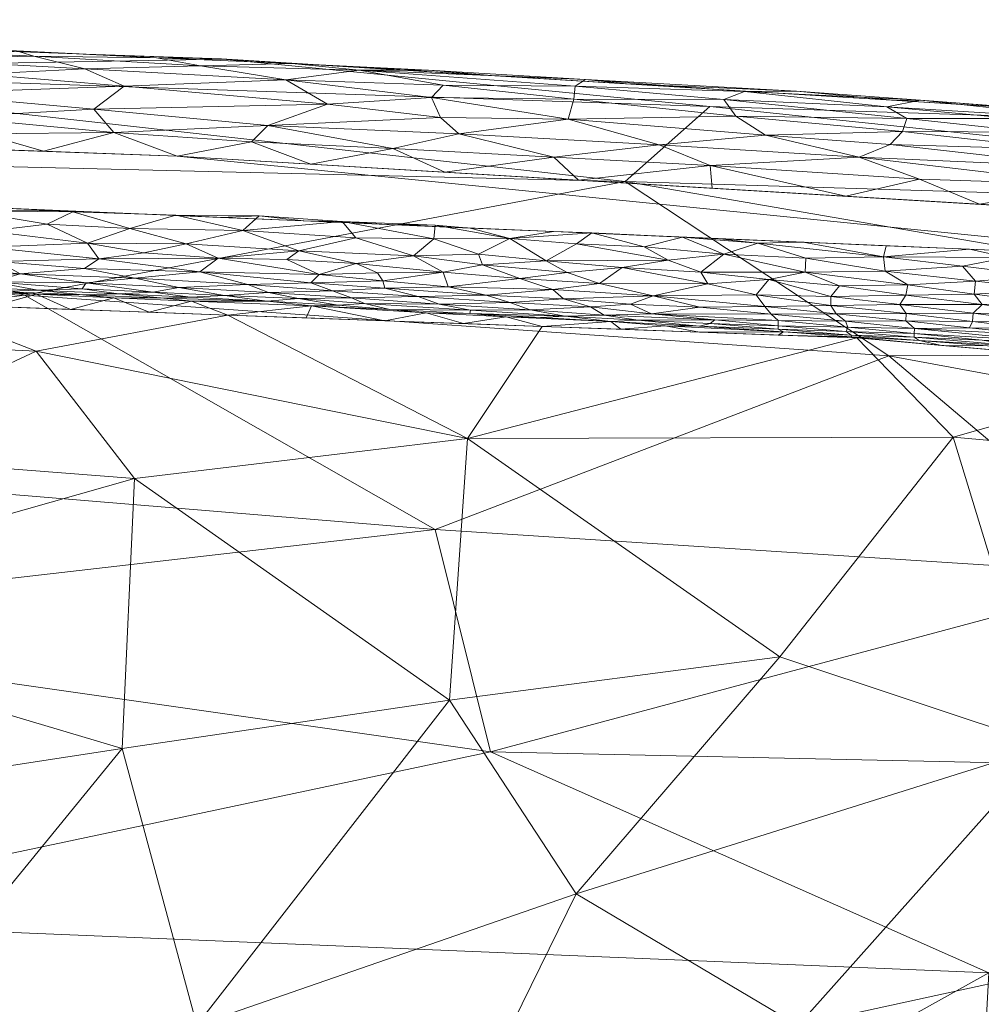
# Model space of a CAD drawing. Header units: millimetres. Extents: x -275 to 275, y 0 to 461.
# Tile 74 of 85: x 104 to 128, y 435 to 460. Entities that reach past the tile are written whole.
import ezdxf

# ---------------------------------------------------------------- set-up
doc = ezdxf.new("R2010")
doc.units = ezdxf.units.MM
doc.layers.add('A-GENM', color=13, linetype='Continuous')

# ---------------------------------------------------------------- blocks, each defined once
blk = doc.blocks.new('MODEL_CCAS1511-1000410R0 - MODEL_CCAS1511-1000410R0-465174-Preview')
at = {"layer": 'A-GENM', "lineweight": 9}
mesh = blk.add_polyface(dxfattribs=at)
corners = [(-272.167, 0), (-272.319, -150.975), (-272.479, -301.95), (-272.223, -329.002), (-270.726, -356.013), (-266.536, -382.739), (-256.83, -407.989), (-238.784, -428.131), (-214.858, -440.747), (-188.814, -448.06), (-162.114, -452.412), (-135.192, -455.069), (-108.188, -456.694), (-81.152, -457.659), (-54.105, -458.187), (-27.053, -458.42), (0, -458.452), (27.053, -458.42), (54.105, -458.187), (81.152, -457.659), (108.188, -456.694), (135.192, -455.069), (162.114, -452.412), (188.814, -448.059), (214.858, -440.746), (238.784, -428.131), (256.83, -407.989), (266.536, -382.739), (270.726, -356.013), (272.223, -329.002), (272.479, -301.95), (272.319, -150.975), (272.167, 0), (-271.479, -141.65), (-253.734, -118.36), (-222.049, -117.596), (-190.328, -117.596), (-158.607, -117.596), (-126.885, -117.596), (-95.164, -117.596), (-63.443, -117.596), (-31.721, -117.596), (0, -117.596), (15.006, -117.596), (30.013, -117.596), (45.019, -117.596), (60.026, -117.596), (75.032, -117.596), (90.039, -117.596), (105.045, -117.596), (120.051, -117.596), (135.058, -117.596), (150.064, -117.596), (165.071, -117.596), (180.077, -117.596), (195.083, -117.596), (210.09, -117.596), (225.096, -117.596), (240.103, -117.596), (255.062, -118.77), (267.363, -127.255), (271.479, -141.65), (271.5, -276.207), (270.746, -343.476), (267.133, -376.894), (262.881, -393.154), (255.834, -408.391), (245.398, -421.522), (232.048, -431.692), (216.932, -439.027), (200.945, -444.221), (167.942, -450.629), (134.487, -454.07), (67.276, -456.933), (0, -457.5), (-67.276, -456.933), (-134.485, -454.07), (-167.944, -450.629), (-200.946, -444.221), (-216.933, -439.027), (-232.048, -431.692), (-245.398, -421.522), (-255.835, -408.389), (-262.881, -393.152), (-267.133, -376.893), (-270.746, -343.476), (-271.5, -276.208), (0, -47.739), (12.205, -52.795), (17.261, -65), (12.205, -77.205), (0, -82.261), (-12.205, -77.205), (-17.261, -65), (-12.205, -52.795), (263.622, -390.318), (260.818, -397.614), (250.836, -414.68), (243.217, -423.183), (232.089, -431.661), (231.82, -431.802), (-231.823, -431.801), (-232.088, -431.662), (-243.217, -423.183), (-250.833, -414.683), (-260.819, -397.613), (-263.623, -390.318)]
mesh.append_faces([[corners[k] for k in face] for face in [(83, 105, 106), (98, 99, 25), (67, 97, 98), (80, 101, 102), (102, 103, 7), (68, 99, 100), (81, 103, 104), (65, 95, 96)]])
mesh.append_faces([[corners[k] for k in face] for face in [(8, 79, 101), (66, 26, 96), (69, 24, 100)]], dxfattribs={"vtx0": -1})
mesh.append_faces([[corners[k] for k in face] for face in [(0, 87, 32), (2, 86, 1), (4, 85, 3), (9, 78, 8), (14, 75, 13), (70, 24, 69)]], dxfattribs={"vtx0": -1, "vtx1": -1})
mesh.append_faces([[corners[k] for k in face] for face in [(94, 0, 38, 39)]], dxfattribs={"vtx0": -1, "vtx1": -1, "vtx3": -1})
mesh.append_faces([[corners[k] for k in face] for face in [(0, 35, 36), (33, 0, 1, 86), (92, 41, 42), (89, 48, 49, 88), (32, 58, 59), (62, 30, 31), (30, 62, 63), (90, 44, 45), (10, 76, 77), (75, 14, 15, 74), (28, 63, 64, 27), (23, 70, 71, 22), (70, 23, 24), (72, 21, 22, 71)]], dxfattribs={"vtx0": -1, "vtx2": -1})
mesh.append_faces([[corners[k] for k in face] for face in [(0, 36, 37, 38), (32, 52, 53, 54), (89, 46, 47, 48), (76, 10, 11, 12), (74, 15, 16, 17), (63, 28, 29, 30), (73, 18, 19, 20)]], dxfattribs={"vtx0": -1, "vtx3": -1})
mesh.append_faces([[corners[k] for k in face] for face in [(97, 26, 66)]], dxfattribs={"vtx1": -1})
mesh.append_faces([[corners[k] for k in face] for face in [(94, 87, 0), (87, 88, 32), (33, 34, 0), (34, 35, 0), (50, 51, 88, 49), (57, 58, 32, 56), (55, 56, 32, 54), (60, 61, 32), (59, 60, 32), (78, 79, 8)]], dxfattribs={"vtx1": -1, "vtx2": -1})
mesh.append_faces([[corners[k] for k in face] for face in [(51, 52, 32, 88)]], dxfattribs={"vtx1": -1, "vtx2": -1, "vtx3": -1})
mesh.append_faces([[corners[k] for k in face] for face in [(93, 94, 39, 40), (92, 93, 40, 41), (91, 92, 42, 43), (90, 91, 43, 44), (85, 86, 2, 3), (45, 46, 89, 90), (31, 32, 61, 62), (84, 85, 4, 5), (77, 78, 9, 10), (75, 76, 12, 13), (73, 74, 17, 18), (72, 73, 20, 21)]], dxfattribs={"vtx1": -1, "vtx3": -1})
mesh.append_faces([[corners[k] for k in face] for face in [(64, 95, 27), (5, 106, 84), (82, 105, 6), (6, 104, 82)]], dxfattribs={"vtx2": -1})
mesh = blk.add_polyface(dxfattribs=at)
corners = [(-128.163, -426.517, -104.996), (-128.675, -436.072, -87.888), (-140.018, -429.887, -96.716), (-109.351, -459.144, -2.49), (-121.634, -457.944, -16.193), (-94.287, -458.869, -20.869), (-94.587, -456.652, -35.836), (-119.493, -456.049, -32.087), (-104.335, -453.181, -48.948), (-82.021, -460.137, -2.486), (-136.651, -457.466, -2.515), (-68.857, -459.511, -21.069), (-77.632, -418.512, -122.712), (-73.996, -425.362, -112.59), (-93.501, -421.347, -117.524), (-80.508, -450.093, -61.958), (-114.699, -447.266, -65.358), (-147.802, -455.19, -21.41), (-112.204, -426.905, -106.911), (-92.567, -429.686, -104.41), (-96.108, -437.42, -90.131), (-132.714, -446.099, -64.29), (-116.094, -441.653, -78.715), (-98.67, -396.178, -150), (-113.472, -405.337, -137.479), (-112.707, -395.14, -150), (-94.736, -405.911, -138.623), (-84.634, -397.216, -150), (-93.722, -444.848, -74.464), (-82.359, -453.947, -49.27), (-124.04, -417.577, -119.433), (-104.999, -413.882, -127.154), (-126.148, -451.649, -49.209), (-144.549, -451.735, -41.921), (-126.406, -393.194, -150), (-136.008, -441.219, -75.363), (-63.703, -442.71, -81.213), (-143.899, -448.365, -54.096), (-140.388, -422.185, -109.298), (-139.238, -414.717, -120.593), (-133.267, -407.459, -131.667), (-66.973, -457.521, -34.97), (-73.836, -434.011, -98.069), (-74.383, -411.109, -133.121), (-140.105, -391.249, -150)]
mesh.append_faces([[corners[k] for k in face] for face in [(10, 4, 3), (23, 24, 25), (25, 24, 34)]], dxfattribs={"vtx0": -1, "vtx1": -1})
mesh.append_faces([[corners[k] for k in face] for face in [(0, 1, 2), (3, 4, 5), (6, 7, 8), (9, 5, 11), (12, 13, 14), (15, 8, 16), (17, 7, 4), (18, 19, 20), (21, 22, 16), (22, 28, 16), (23, 26, 24), (6, 8, 29), (1, 18, 20), (5, 4, 7), (30, 31, 18), (32, 7, 33), (30, 18, 0), (13, 19, 14), (22, 35, 1), (35, 22, 21), (1, 20, 22), (16, 28, 15), (22, 20, 28), (36, 28, 20), (32, 16, 8), (21, 16, 32), (21, 32, 37), (7, 32, 8), (0, 38, 30), (1, 0, 18), (39, 30, 38), (24, 30, 40), (15, 29, 8), (6, 41, 5), (41, 6, 29), (7, 6, 5), (20, 19, 42), (14, 18, 31), (18, 14, 19), (12, 31, 43), (30, 39, 40), (31, 12, 14), (31, 24, 26), (27, 43, 26), (43, 31, 26), (30, 24, 31), (24, 40, 34)]], dxfattribs={"vtx0": -1, "vtx1": -1, "vtx2": -1})
mesh.append_faces([[corners[k] for k in face] for face in [(5, 9, 3), (26, 23, 27), (40, 44, 34)]], dxfattribs={"vtx0": -1, "vtx2": -1})
mesh = blk.add_polyface(dxfattribs=at)
corners = [(-138.911, -443.186, -23.441), (-133.364, -436.807, -32.705), (-143.287, -438.716, -29.496), (-147.579, -445.923, -17.373), (-153.248, -442.084, -23.337), (-157.897, -446.876, -12.774), (-127.77, -449.592, -12.312), (-139.414, -448.559, -12.928), (-133.937, -451.343, -2.499), (-175.269, -446.504, -2.498), (-181.179, -442.916, -14.117), (-183.042, -445.225, -2.497), (-130.152, -441.805, -26.291), (-123.86, -434.736, -35.615), (-159.725, -449.062, -2.501), (-151.129, -449.822, -2.5), (-138.248, -430.521, -39.66), (-169.505, -445.965, -11.093), (-167.497, -447.783, -2.5), (-126.815, -424.745, -46.013), (-158.392, -432.904, -35.165), (-149.764, -434.953, -33.682), (-149.293, -424.963, -44.688), (-132.764, -420.96, -49.427), (-147.196, -448.974, -9.825), (-142.533, -450.583, -2.5), (-167.693, -441.917, -20.735), (-125.341, -452.103, -2.499), (-118.261, -438.062, -31.856), (-123.399, -444.046, -23.42), (-175.168, -439.657, -22.67), (-184.61, -438.038, -22.424), (-166.173, -431.303, -35.939), (-188.038, -418.877, -44.476), (-192.359, -426.133, -35.845), (-181.008, -425.592, -39.47), (-183.343, -432.695, -30.599), (-191.727, -432.255, -28.581), (-175.568, -433.967, -30.88), (-168.238, -422.186, -45.302), (-158.28, -424.479, -44.326), (-142.461, -426.279, -43.844), (-190.814, -443.946, -2.495), (-193.635, -439.904, -14.841)]
mesh.append_faces([[corners[k] for k in face] for face in [(9, 10, 11), (18, 17, 9), (25, 24, 15)]], dxfattribs={"vtx0": -1, "vtx1": -1})
mesh.append_faces([[corners[k] for k in face] for face in [(0, 1, 2), (3, 4, 5), (6, 7, 8), (1, 12, 13), (0, 3, 7), (3, 2, 4), (16, 2, 1), (5, 17, 18), (19, 1, 13), (20, 21, 22), (19, 16, 1), (16, 19, 23), (2, 16, 21), (4, 2, 21), (0, 2, 3), (20, 4, 21), (24, 25, 7), (4, 26, 5), (17, 10, 9), (24, 7, 3), (17, 5, 26), (12, 1, 0), (7, 6, 12), (7, 12, 0), (28, 13, 12), (28, 12, 29), (6, 29, 12), (15, 24, 5), (17, 26, 10), (30, 10, 26), (31, 10, 30), (32, 26, 20), (33, 34, 35), (31, 36, 37), (38, 32, 39), (38, 39, 35), (20, 22, 40), (41, 21, 16), (32, 20, 40), (4, 20, 26), (39, 32, 40), (32, 38, 30), (21, 41, 22), (23, 41, 16), (5, 24, 3), (32, 30, 26), (31, 30, 38), (31, 38, 36), (10, 31, 43), (38, 35, 36), (35, 37, 36)]], dxfattribs={"vtx0": -1, "vtx1": -1, "vtx2": -1})
mesh.append_faces([[corners[k] for k in face] for face in [(7, 25, 8), (10, 42, 11)]], dxfattribs={"vtx0": -1, "vtx2": -1})
mesh.append_faces([[corners[k] for k in face] for face in [(14, 15, 5), (8, 27, 6), (18, 14, 5)]], dxfattribs={"vtx1": -1, "vtx2": -1})
mesh = blk.add_polyface(dxfattribs=at)
corners = [(-147.802, -455.19, -21.41), (-144.549, -451.735, -41.921), (-119.493, -456.049, -32.087), (-173.132, -429.955, -84.886), (-174.103, -438.597, -66.403), (-185.655, -430.383, -77.219), (-136.651, -457.466, -2.515), (-163.87, -454.713, -2.567), (-174.964, -451.491, -20.383), (-132.714, -446.099, -64.29), (-149.102, -443.868, -64.853), (-136.008, -441.219, -75.363), (-144.397, -435.22, -85.665), (-187.091, -447.894, -26.732), (-200.119, -443.831, -29.131), (-187.018, -444.849, -39.551), (-188.135, -449.621, -14.801), (-203.973, -446.382, -2.706), (-209.02, -443.601, -16.077), (-199.829, -439.346, -45.099), (-213.586, -432.706, -48.096), (-196.558, -434.38, -60.994), (-212.882, -438.079, -33.357), (-190.85, -450.187, -2.651), (-173.5, -449.509, -32.777), (-158.977, -433.36, -84.466), (-140.018, -429.887, -96.716), (-143.899, -448.365, -54.096), (-170.128, -447.068, -44.964), (-126.148, -451.649, -49.209), (-181.301, -441.977, -53.223), (-155.681, -425.946, -98.941), (-121.634, -457.944, -16.193), (-203.924, -426.214, -71.873), (-178.919, -423.172, -93.891), (-209.141, -429.638, -60.127), (-128.675, -436.072, -87.888), (-217.096, -442.576, -2.762), (-219.413, -424.825, -58.914)]
mesh.append_faces([[corners[k] for k in face] for face in [(0, 1, 2), (3, 4, 5), (7, 8, 0), (9, 10, 11), (12, 11, 10), (13, 14, 15), (16, 17, 18), (19, 15, 14), (19, 20, 21), (14, 18, 22), (8, 24, 0), (25, 26, 12), (13, 8, 16), (24, 1, 0), (27, 28, 10), (27, 29, 1), (30, 28, 15), (26, 25, 31), (0, 32, 6), (4, 25, 10), (28, 4, 10), (33, 5, 21), (3, 5, 34), (21, 5, 4), (21, 20, 35), (31, 25, 3), (26, 36, 12), (11, 12, 36), (10, 25, 12), (27, 10, 9), (28, 27, 1), (13, 16, 14), (19, 14, 22), (4, 28, 30), (19, 22, 20), (19, 21, 30), (13, 24, 8), (19, 30, 15), (21, 4, 30), (24, 15, 28), (16, 18, 14), (15, 24, 13), (1, 24, 28), (8, 23, 16), (38, 33, 35), (21, 35, 33), (31, 3, 34), (4, 3, 25)]], dxfattribs={"vtx0": -1, "vtx1": -1, "vtx2": -1})
mesh.append_faces([[corners[k] for k in face] for face in [(8, 7, 23), (18, 17, 37), (16, 23, 17)]], dxfattribs={"vtx0": -1, "vtx2": -1})
mesh.append_faces([[corners[k] for k in face] for face in [(6, 7, 0)]], dxfattribs={"vtx1": -1, "vtx2": -1})
mesh = blk.add_polyface(dxfattribs=at)
corners = [(-61.732, -437.675, -32.656), (-66.372, -429.799, -40.917), (-72.68, -440.764, -29.097), (-104.629, -451.766, -9.323), (-107.105, -448.552, -16.751), (-115.517, -449.56, -13.95), (-123.86, -434.736, -35.615), (-118.261, -438.062, -31.856), (-114.403, -430.214, -40.765), (-89.839, -430.439, -40.568), (-79.191, -434.053, -36.747), (-81.319, -425.579, -45.179), (-119.556, -426.99, -43.959), (-93.581, -453.256, -2.498), (-85.641, -453.544, -2.497), (-89.616, -451.808, -10.608), (-65.407, -452.891, -8.94), (-73.228, -452.676, -9.189), (-69.761, -454.12, -2.497), (-77.701, -453.832, -2.497), (-80.966, -452.193, -10.124), (-95.223, -445.179, -22.938), (-106.795, -441.732, -27.499), (-108.679, -434.75, -35.96), (-68.536, -449.688, -16.096), (-62.56, -445.176, -23.342), (-101.521, -452.967, -2.498), (-109.461, -452.679, -2.498), (-92.858, -439.593, -30.472), (-85.164, -442.168, -27.288), (-99.082, -449.173, -16.015), (-97.165, -452.123, -9.038), (-91.281, -448.339, -17.927), (-127.77, -449.592, -12.312), (-125.341, -452.103, -2.499), (-98.051, -431.008, -40.028), (-117.401, -452.391, -2.498), (-115.057, -442.957, -25.505), (-123.399, -444.046, -23.42), (-103.599, -423.357, -47.509), (-83.65, -448.415, -18.034), (-76.109, -449.067, -17.069), (-61.821, -454.408, -2.497), (-61.323, -449.844, -15.934)]
mesh.append_faces([[corners[k] for k in face] for face in [(19, 20, 14), (26, 3, 27), (27, 5, 36), (13, 31, 26)]], dxfattribs={"vtx0": -1, "vtx1": -1})
mesh.append_faces([[corners[k] for k in face] for face in [(0, 1, 2), (3, 4, 5), (6, 7, 8), (9, 10, 11), (8, 12, 6), (16, 17, 18), (14, 20, 15), (4, 21, 22), (8, 7, 23), (24, 25, 2), (28, 29, 10), (30, 31, 32), (33, 34, 5), (31, 30, 3), (28, 35, 22), (4, 3, 30), (4, 37, 5), (5, 38, 33), (38, 37, 7), (7, 37, 23), (22, 35, 23), (35, 39, 23), (5, 37, 38), (23, 37, 22), (2, 1, 10), (29, 2, 10), (2, 40, 41), (35, 28, 9), (10, 9, 28), (2, 25, 0), (24, 17, 16), (20, 41, 40), (17, 20, 19), (20, 40, 15), (32, 15, 40), (26, 31, 3), (41, 17, 24), (16, 43, 24), (17, 41, 20), (2, 41, 24), (29, 32, 40), (21, 30, 32), (29, 21, 32), (22, 21, 28), (15, 31, 13), (27, 3, 5), (21, 4, 30), (37, 4, 22), (31, 15, 32), (29, 28, 21), (2, 29, 40)]], dxfattribs={"vtx0": -1, "vtx1": -1, "vtx2": -1})
mesh.append_faces([[corners[k] for k in face] for face in [(17, 19, 18), (5, 34, 36)]], dxfattribs={"vtx0": -1, "vtx2": -1})
mesh.append_faces([[corners[k] for k in face] for face in [(13, 14, 15), (18, 42, 16)]], dxfattribs={"vtx1": -1, "vtx2": -1})
mesh = blk.add_polyface(dxfattribs=at)
corners = [(-128.007, -453.913, -0.018), (-129.148, -454.134, 0.002), (-126.012, -454.146, -0.009), (-128.504, -452.046, -1.421), (-129.48, -451.89, -1.78), (-130.99, -451.865, -1.45), (-126.425, -452.942, -0.382), (-128.275, -452.728, -0.447), (-128.509, -452.942, -0.298), (-126.79, -452.213, -1.274), (-126.787, -452.12, -1.556), (-129.869, -452.333, -0.718), (-131.703, -452.275, -0.638), (-130, -452.5, -0.537), (-129.964, -452.032, -1.195), (-128.263, -452.513, -0.64), (-126.576, -452.531, -0.748), (-128.188, -452.353, -0.841), (-128.302, -453.21, -0.179), (-129.956, -453, -0.219), (-126.061, -453.789, -0.057), (-128.333, -453.536, -0.079), (-126.918, -452.038, -1.923), (-127.49, -451.913, -2.499), (-128.643, -451.9, -2.143), (-126.578, -453.179, -0.242), (-126.626, -453.443, -0.136), (-126.795, -452.343, -1.002), (-131.974, -452.069, -0.869), (-129.857, -452.182, -0.925), (-131.217, -453.906, -0.001), (-130.024, -453.667, -0.032), (-130.317, -453.322, -0.098), (-130.285, -454.249), (-128.184, -454.339), (-126.084, -454.428), (-129.639, -451.723, -2.499), (-130.811, -451.751, -2.141), (-130.135, -452.713, -0.368), (-126.591, -452.717, -0.55)]
mesh.append_faces([[corners[k] for k in face] for face in [(35, 2, 34)]], dxfattribs={"vtx0": -1, "vtx1": -1})
mesh.append_faces([[corners[k] for k in face] for face in [(0, 1, 2), (3, 4, 5), (6, 7, 8), (3, 9, 10), (11, 12, 13), (3, 5, 14), (15, 16, 17), (18, 8, 19), (20, 21, 0), (22, 23, 24), (7, 15, 13), (25, 18, 26), (20, 26, 21), (27, 9, 14), (14, 28, 29), (30, 1, 31), (0, 21, 31), (31, 21, 32), (18, 19, 32), (18, 32, 21), (1, 30, 33), (2, 1, 34), (1, 0, 31), (24, 36, 37), (10, 4, 3), (24, 4, 22), (4, 24, 37), (27, 14, 29), (7, 13, 38), (13, 15, 11), (8, 7, 38), (7, 6, 39), (8, 18, 25), (38, 19, 8), (17, 11, 15), (11, 29, 28), (14, 9, 3), (11, 17, 29), (39, 16, 15), (7, 39, 15), (16, 27, 17), (27, 29, 17), (4, 10, 22), (8, 25, 6), (21, 26, 18)]], dxfattribs={"vtx0": -1, "vtx1": -1, "vtx2": -1})
mesh.append_faces([[corners[k] for k in face] for face in [(1, 33, 34)]], dxfattribs={"vtx0": -1, "vtx2": -1})
mesh.append_faces([[corners[k] for k in face] for face in [(23, 36, 24)]], dxfattribs={"vtx1": -1, "vtx2": -1})
mesh = blk.add_polyface(dxfattribs=at)
corners = [(-123.354, -452.321, -1.619), (-125.071, -452.262, -1.445), (-123.354, -452.411, -1.326), (-125.115, -452.377, -1.145), (-126.79, -452.213, -1.274), (-124.685, -453.149, -0.323), (-122.801, -453.191, -0.369), (-124.684, -452.922, -0.479), (-125.054, -452.523, -0.892), (-126.576, -452.531, -0.748), (-124.82, -452.708, -0.673), (-123.984, -454.518), (-126.012, -454.146, -0.009), (-126.084, -454.428), (-126.918, -452.038, -1.923), (-125.203, -452.175, -1.764), (-125.205, -452.128, -2.101), (-126.787, -452.12, -1.556), (-123.357, -452.539, -1.042), (-123.181, -452.702, -0.804), (-126.591, -452.717, -0.55), (-122.847, -454.496, 0), (-124.051, -454.116, -0.025), (-121.981, -454.213, -0.029), (-124.041, -453.762, -0.092), (-124.904, -453.418, -0.185), (-126.626, -453.443, -0.136), (-126.061, -453.789, -0.057), (-123.016, -452.895, -0.596), (-123.119, -453.577, -0.168), (-128.007, -453.913, -0.018), (-126.578, -453.179, -0.242), (-121.884, -454.607), (-127.49, -451.913, -2.499), (-125.341, -452.103, -2.499), (-123.356, -452.175, -2.498), (-123.488, -452.252, -1.951), (-126.795, -452.343, -1.002), (-126.425, -452.942, -0.382)]
mesh.append_faces([[corners[k] for k in face] for face in [(11, 12, 13), (32, 21, 11), (34, 16, 35), (33, 16, 34)]], dxfattribs={"vtx0": -1, "vtx1": -1})
mesh.append_faces([[corners[k] for k in face] for face in [(0, 1, 2), (3, 1, 4), (5, 6, 7), (8, 9, 10), (14, 15, 16), (17, 15, 14), (17, 4, 1), (18, 3, 8), (18, 8, 19), (9, 20, 10), (12, 21, 22), (23, 22, 21), (24, 25, 26), (27, 12, 22), (10, 7, 28), (29, 25, 24), (12, 27, 30), (24, 27, 22), (26, 25, 31), (23, 24, 22), (11, 21, 12), (14, 16, 33), (5, 29, 6), (15, 0, 36), (3, 2, 1), (3, 4, 37), (8, 3, 37), (3, 18, 2), (8, 10, 19), (37, 9, 8), (20, 38, 7), (1, 0, 15), (1, 15, 17), (16, 15, 36), (35, 16, 36), (28, 19, 10), (10, 20, 7), (5, 7, 38), (6, 28, 7), (31, 5, 38), (29, 5, 25), (5, 31, 25), (24, 26, 27)]], dxfattribs={"vtx0": -1, "vtx1": -1, "vtx2": -1})
mesh = blk.add_polyface(dxfattribs=at)
corners = [(-120.505, -452.408, -2.16), (-123.488, -452.252, -1.951), (-121.372, -452.397, -1.832), (-119.974, -454.399, -0.021), (-118.657, -454.754, 0.001), (-118.262, -454.48, -0.023), (-121.981, -454.213, -0.029), (-120.578, -454.069, -0.069), (-121.405, -453.763, -0.139), (-121.637, -452.466, -1.47), (-123.354, -452.321, -1.619), (-123.354, -452.411, -1.326), (-122.801, -453.191, -0.369), (-123.119, -453.577, -0.168), (-121.584, -453.467, -0.255), (-121.757, -452.558, -1.2), (-121.371, -452.247, -2.498), (-123.356, -452.175, -2.498), (-119.825, -452.552, -1.537), (-118.964, -452.679, -1.3), (-121.377, -452.877, -0.722), (-123.181, -452.702, -0.804), (-123.016, -452.895, -0.596), (-119.421, -453.882, -0.138), (-120.942, -454.645, 0.002), (-119.783, -454.697), (-120.157, -452.71, -1.08), (-123.357, -452.539, -1.042), (-124.041, -453.762, -0.092), (-121.884, -454.607), (-122.847, -454.496, 0), (-117.498, -454.05, -0.12), (-118.846, -453.48, -0.335), (-117.935, -453.087, -0.708), (-119.627, -452.955, -0.751), (-120.205, -453.163, -0.505), (-118.619, -452.889, -0.922), (-117.98, -452.65, -1.56), (-119.136, -452.514, -1.906), (-119.386, -452.319, -2.498)]
mesh.append_faces([[corners[k] for k in face] for face in [(0, 1, 2), (3, 4, 5), (6, 7, 8), (9, 10, 11), (12, 13, 14), (11, 15, 9), (18, 15, 19), (1, 10, 2), (20, 21, 22), (23, 8, 7), (4, 3, 24), (4, 24, 25), (21, 26, 27), (7, 6, 3), (13, 28, 8), (29, 24, 30), (30, 24, 6), (28, 6, 8), (5, 7, 3), (23, 7, 31), (14, 23, 32), (33, 34, 35), (22, 35, 20), (14, 35, 12), (6, 24, 3), (18, 9, 15), (14, 13, 8), (23, 14, 8), (35, 14, 32), (36, 19, 26), (37, 38, 18), (2, 18, 38), (34, 26, 20), (26, 34, 36), (35, 34, 20), (18, 2, 9), (0, 2, 38), (39, 0, 38), (1, 0, 16), (2, 10, 9), (15, 26, 19), (11, 27, 15), (27, 26, 15), (26, 21, 20), (35, 22, 12)]], dxfattribs={"vtx0": -1, "vtx1": -1, "vtx2": -1})
mesh.append_faces([[corners[k] for k in face] for face in [(1, 16, 17), (24, 29, 25), (0, 39, 16)]], dxfattribs={"vtx0": -1, "vtx2": -1})
mesh = blk.add_polyface(dxfattribs=at)
corners = [(-117.668, -453.322, -0.494), (-120.205, -453.163, -0.505), (-118.846, -453.48, -0.335), (-118.964, -452.679, -1.3), (-117.099, -452.813, -1.228), (-117.98, -452.65, -1.56), (-119.421, -453.882, -0.138), (-118.028, -453.753, -0.218), (-114.8, -452.956, -1.184), (-115.59, -452.8, -1.488), (-116.583, -454.616, -0.018), (-115.583, -454.876), (-114.701, -454.947, -0.001), (-115.416, -452.463, -2.498), (-116.489, -452.632, -2.166), (-114.472, -452.738, -2.162), (-117.401, -452.391, -2.498), (-117.935, -453.087, -0.708), (-115.982, -453.18, -0.725), (-116.579, -452.995, -0.934), (-115.03, -453.391, -0.558), (-119.136, -452.514, -1.906), (-118.619, -452.889, -0.922), (-116.837, -453.602, -0.33), (-119.627, -452.955, -0.751), (-114.668, -454.601, -0.033), (-117.498, -454.05, -0.12), (-115.889, -453.95, -0.185), (-114.899, -453.763, -0.297), (-114.272, -453.145, -0.892), (-117.683, -454.786), (-118.657, -454.754, 0.001), (-119.783, -454.697), (-118.262, -454.48, -0.023), (-115.571, -452.717, -1.856), (-117.354, -452.617, -1.881), (-115.789, -454.217, -0.099), (-114.155, -454.177, -0.137), (-119.386, -452.319, -2.498), (-120.578, -454.069, -0.069), (-119.825, -452.552, -1.537)]
mesh.append_faces([[corners[k] for k in face] for face in [(30, 31, 32), (11, 10, 30)]], dxfattribs={"vtx0": -1, "vtx1": -1})
mesh.append_faces([[corners[k] for k in face] for face in [(0, 1, 2), (3, 4, 5), (6, 7, 2), (8, 9, 4), (10, 11, 12), (13, 14, 15), (17, 18, 19), (4, 9, 5), (20, 18, 0), (16, 21, 14), (17, 19, 22), (23, 2, 7), (17, 1, 0), (22, 24, 17), (10, 12, 25), (7, 6, 26), (27, 7, 26), (7, 27, 23), (20, 23, 28), (0, 2, 23), (29, 19, 18), (20, 0, 23), (30, 10, 31), (33, 31, 10), (8, 4, 19), (34, 35, 5), (34, 5, 9), (36, 10, 25), (36, 37, 27), (10, 26, 33), (39, 33, 26), (3, 5, 40), (14, 35, 34), (14, 34, 15), (14, 21, 35), (5, 35, 21), (8, 19, 29), (4, 3, 22), (4, 22, 19), (0, 18, 17), (27, 28, 23), (36, 27, 26), (10, 36, 26)]], dxfattribs={"vtx0": -1, "vtx1": -1, "vtx2": -1})
mesh.append_faces([[corners[k] for k in face] for face in [(21, 16, 38)]], dxfattribs={"vtx0": -1, "vtx2": -1})
mesh.append_faces([[corners[k] for k in face] for face in [(13, 16, 14)]], dxfattribs={"vtx1": -1, "vtx2": -1})
mesh = blk.add_polyface(dxfattribs=at)
corners = [(-113.553, -452.823, -1.853), (-111.578, -452.908, -1.94), (-114.472, -452.738, -2.162), (-113.428, -453.358, -0.675), (-113.376, -453.54, -0.503), (-111.557, -453.496, -0.629), (-114.8, -452.956, -1.184), (-114.272, -453.145, -0.892), (-112.589, -453.112, -1.095), (-113.431, -452.535, -2.498), (-110.458, -453.026, -1.612), (-112.248, -452.928, -1.655), (-111.261, -454.304, -0.144), (-112.694, -454.627, -0.046), (-109.846, -454.812, -0.039), (-113.246, -453.745, -0.359), (-112.705, -453.98, -0.245), (-111.773, -453.699, -0.442), (-115.416, -452.463, -2.498), (-111.247, -453.095, -1.281), (-114.155, -454.177, -0.137), (-113.482, -454.965), (-112.351, -455.04, -0.002), (-114.701, -454.947, -0.001), (-111.382, -455.055), (-114.899, -453.763, -0.297), (-109.971, -453.448, -0.773), (-112.106, -453.294, -0.838), (-112.915, -452.97, -1.392), (-110.491, -453.249, -1.034), (-115.982, -453.18, -0.725), (-115.59, -452.8, -1.488), (-115.03, -453.391, -0.558), (-110.955, -454.078, -0.24), (-115.889, -453.95, -0.185), (-114.668, -454.601, -0.033), (-115.583, -454.876), (-110.252, -455.188, 0), (-115.571, -452.717, -1.856), (-111.446, -452.607, -2.498), (-115.789, -454.217, -0.099)]
mesh.append_faces([[corners[k] for k in face] for face in [(18, 2, 9), (24, 22, 21)]], dxfattribs={"vtx0": -1, "vtx1": -1})
mesh.append_faces([[corners[k] for k in face] for face in [(0, 1, 2), (3, 4, 5), (6, 7, 8), (9, 2, 1), (10, 1, 11), (12, 13, 14), (15, 16, 17), (10, 11, 19), (12, 20, 13), (21, 22, 23), (16, 25, 20), (5, 26, 27), (28, 8, 19), (29, 8, 27), (30, 3, 7), (6, 8, 28), (7, 27, 8), (28, 0, 31), (28, 31, 6), (3, 5, 27), (7, 3, 27), (4, 3, 32), (25, 4, 32), (5, 4, 17), (33, 17, 16), (12, 16, 20), (22, 14, 13), (25, 34, 20), (35, 23, 22), (35, 22, 13), (29, 19, 8), (13, 20, 35), (24, 37, 22), (33, 16, 12), (15, 17, 4), (4, 25, 15), (25, 16, 15), (0, 2, 38), (31, 0, 38), (11, 1, 0), (0, 28, 11), (11, 28, 19), (30, 32, 3), (35, 20, 40)]], dxfattribs={"vtx0": -1, "vtx1": -1, "vtx2": -1})
mesh.append_faces([[corners[k] for k in face] for face in [(36, 21, 23), (39, 9, 1)]], dxfattribs={"vtx1": -1, "vtx2": -1})
mesh = blk.add_polyface(dxfattribs=at)
corners = [(-110.491, -453.249, -1.034), (-108.226, -453.372, -1.007), (-109.381, -453.173, -1.311), (-108.55, -453.029, -2.16), (-111.578, -452.908, -1.94), (-110.458, -453.026, -1.612), (-109.971, -453.448, -0.773), (-111.557, -453.496, -0.629), (-108.76, -453.773, -0.499), (-109.846, -454.812, -0.039), (-106.991, -454.865, -0.053), (-108.416, -454.481, -0.131), (-105.923, -454.492, -0.167), (-108.155, -455.204, -0.005), (-107.181, -455.234), (-105.555, -455.284, -0.008), (-112.106, -453.294, -0.838), (-107.114, -453.608, -0.741), (-111.773, -453.699, -0.442), (-109.222, -454.112, -0.265), (-106.212, -454.098, -0.351), (-107.341, -454.254, -0.239), (-105.846, -453.851, -0.547), (-105.888, -453.494, -0.981), (-107.574, -453.255, -1.317), (-111.247, -453.095, -1.281), (-111.261, -454.304, -0.144), (-111.382, -455.055), (-109.282, -455.144), (-110.252, -455.188, 0), (-112.351, -455.04, -0.002), (-108.522, -453.134, -1.553), (-107.853, -453.103, -1.828), (-106.589, -453.116, -2.175), (-109.461, -452.679, -2.498), (-107.476, -452.751, -2.498), (-106.716, -453.214, -1.56), (-105.807, -453.189, -1.864), (-111.446, -452.607, -2.498), (-110.955, -454.078, -0.24)]
mesh.append_faces([[corners[k] for k in face] for face in [(34, 3, 35)]], dxfattribs={"vtx0": -1, "vtx1": -1})
mesh.append_faces([[corners[k] for k in face] for face in [(0, 1, 2), (3, 4, 5), (6, 7, 8), (9, 10, 11), (12, 11, 10), (13, 14, 15), (0, 16, 6), (6, 1, 0), (1, 6, 17), (13, 15, 10), (8, 18, 19), (20, 8, 19), (17, 6, 8), (11, 12, 21), (22, 8, 20), (23, 1, 17), (1, 23, 24), (2, 25, 0), (8, 7, 18), (26, 11, 19), (11, 26, 9), (13, 10, 9), (29, 28, 13), (29, 9, 30), (25, 2, 5), (31, 5, 2), (3, 5, 32), (33, 3, 32), (36, 37, 32), (33, 32, 37), (31, 36, 32), (35, 3, 33), (5, 31, 32), (24, 31, 2), (31, 24, 36), (1, 24, 2), (9, 29, 13), (8, 22, 17), (34, 4, 3), (20, 19, 21), (11, 21, 19), (26, 19, 39), (18, 39, 19)]], dxfattribs={"vtx0": -1, "vtx1": -1, "vtx2": -1})
mesh.append_faces([[corners[k] for k in face] for face in [(13, 28, 14), (4, 34, 38)]], dxfattribs={"vtx0": -1, "vtx2": -1})
mesh.append_faces([[corners[k] for k in face] for face in [(27, 28, 29)]], dxfattribs={"vtx1": -1, "vtx2": -1})
mesh = blk.add_polyface(dxfattribs=at)
corners = [(-103.53, -453.514, -1.132), (-102.413, -453.42, -1.49), (-104.671, -453.305, -1.556), (-102.088, -453.711, -0.896), (-100.945, -453.602, -1.171), (-105.807, -453.189, -1.864), (-106.716, -453.214, -1.56), (-100.52, -454.927, -0.102), (-101.059, -454.57, -0.219), (-103.414, -454.797, -0.105), (-107.114, -453.608, -0.741), (-105.846, -453.851, -0.547), (-104.224, -453.723, -0.757), (-105.784, -453.344, -1.294), (-105.888, -453.494, -0.981), (-103.76, -453.278, -1.859), (-104.632, -453.203, -2.167), (-102.645, -453.286, -2.167), (-107.574, -453.255, -1.317), (-103.662, -454.03, -0.477), (-106.212, -454.098, -0.351), (-101.72, -453.363, -1.854), (-105.923, -454.492, -0.167), (-103.37, -454.391, -0.258), (-107.341, -454.254, -0.239), (-106.991, -454.865, -0.053), (-105.555, -455.284, -0.008), (-104.908, -454.972, -0.051), (-102.867, -455.31, -0.016), (-101.26, -454.258, -0.385), (-102.267, -453.901, -0.649), (-105.081, -455.323), (-102.981, -455.412), (-107.181, -455.234), (-101.521, -452.967, -2.498), (-103.506, -452.895, -2.498), (-106.589, -453.116, -2.175), (-105.491, -452.823, -2.498), (-107.476, -452.751, -2.498), (-100.88, -455.502)]
mesh.append_faces([[corners[k] for k in face] for face in [(0, 1, 2), (3, 4, 0), (5, 6, 2), (7, 8, 9), (10, 11, 12), (0, 13, 14), (5, 15, 16), (16, 15, 17), (6, 18, 13), (19, 11, 20), (15, 21, 17), (20, 22, 23), (9, 23, 22), (20, 23, 19), (14, 13, 18), (24, 22, 20), (25, 26, 27), (27, 22, 25), (28, 7, 9), (29, 19, 23), (12, 30, 3), (8, 29, 23), (10, 12, 14), (12, 3, 0), (12, 0, 14), (1, 0, 4), (15, 5, 2), (30, 12, 19), (29, 30, 19), (9, 8, 23), (27, 28, 9), (17, 35, 16), (15, 1, 21), (16, 36, 5), (6, 13, 2), (0, 2, 13), (1, 15, 2), (37, 36, 16), (28, 27, 26), (22, 27, 9), (12, 11, 19), (31, 28, 26)]], dxfattribs={"vtx0": -1, "vtx1": -1, "vtx2": -1})
mesh.append_faces([[corners[k] for k in face] for face in [(28, 31, 32), (17, 34, 35), (16, 35, 37), (36, 37, 38)]], dxfattribs={"vtx0": -1, "vtx2": -1})
mesh.append_faces([[corners[k] for k in face] for face in [(33, 31, 26), (32, 39, 28)]], dxfattribs={"vtx1": -1, "vtx2": -1})
mesh = blk.add_polyface(dxfattribs=at)
corners = [(-120.349, -456.981, -0.174), (-117.693, -456.665, -0.041), (-121.637, -456.458, -0.045), (-131.335, -455.971, -0.077), (-126.927, -456.109, -0.041), (-128.441, -455.478), (-126.098, -457.936, -1.352), (-129.289, -457.641, -1.204), (-131.746, -457.594, -1.436), (-126.185, -456.987, -0.352), (-123.033, -457.218, -0.373), (-125.397, -456.668, -0.171), (-125.066, -455.681), (-118.053, -457.626, -0.45), (-122.506, -458.32, -1.734), (-121.982, -458.125, -1.231), (-126.494, -457.315, -0.601), (-122.287, -457.703, -0.715), (-131.338, -456.405, -0.23), (-126.605, -457.646, -0.953), (-129.809, -457.297, -0.796), (-126.95, -458.106, -1.977), (-131.945, -457.723, -1.815), (-129.761, -457.89, -2.508), (-118.197, -458.129, -0.923), (-123.815, -458.33, -2.114), (-119.531, -458.518, -2.499), (-118.496, -458.626, -2.017), (-126.351, -458.1, -2.505), (-118.232, -458.456, -1.449), (-118.315, -456.087), (-121.69, -455.884), (-130.524, -456.861, -0.46), (-132.574, -457.335, -1.089), (-131.817, -455.275), (-122.941, -458.309, -2.502)]
mesh.append_faces([[corners[k] for k in face] for face in [(0, 1, 2), (3, 4, 5), (6, 7, 8), (9, 10, 11), (0, 10, 13), (6, 14, 15), (16, 17, 10), (11, 3, 18), (19, 16, 20), (21, 6, 8), (21, 22, 23), (15, 24, 17), (14, 6, 21), (25, 26, 27), (28, 25, 21), (14, 29, 15), (21, 25, 14), (27, 14, 25), (19, 15, 17), (10, 0, 11), (11, 0, 2), (4, 3, 11), (12, 4, 2), (2, 4, 11), (10, 9, 16), (13, 10, 17), (20, 16, 32), (17, 16, 19), (19, 7, 6), (7, 20, 33), (19, 6, 15), (20, 7, 19), (8, 7, 33), (18, 32, 9), (8, 22, 21), (18, 9, 11), (32, 16, 9)]], dxfattribs={"vtx0": -1, "vtx1": -1, "vtx2": -1})
mesh.append_faces([[corners[k] for k in face] for face in [(21, 23, 28), (2, 30, 31), (2, 31, 12), (3, 5, 34)]], dxfattribs={"vtx0": -1, "vtx2": -1})
mesh.append_faces([[corners[k] for k in face] for face in [(25, 28, 35, 26)]], dxfattribs={"vtx0": -1, "vtx3": -1})
mesh.append_faces([[corners[k] for k in face] for face in [(12, 5, 4)]], dxfattribs={"vtx1": -1, "vtx2": -1})
mesh = blk.add_polyface(dxfattribs=at)
corners = [(-110.06, -457.05, -0.04), (-113.631, -456.881, -0.041), (-110.474, -457.463, -0.158), (-115.295, -457.254, -0.171), (-117.693, -456.665, -0.041), (-118.232, -458.456, -1.449), (-118.496, -458.626, -2.017), (-112.781, -458.864, -1.758), (-111.978, -458.006, -0.493), (-106.848, -458.461, -0.67), (-106.079, -457.88, -0.25), (-118.197, -458.129, -0.923), (-118.053, -457.626, -0.45), (-122.287, -457.703, -0.715), (-114.835, -457.671, -0.366), (-110.926, -458.619, -1.072), (-114.9, -458.485, -1.171), (-122.506, -458.32, -1.734), (-111.078, -459.034, -2.131), (-109.301, -459.146, -2.49), (-107.667, -459.176, -2.024), (-121.982, -458.125, -1.231), (-114.606, -458.175, -0.758), (-120.349, -456.981, -0.174), (-114.939, -456.29), (-118.315, -456.087), (-121.637, -456.458, -0.045), (-111.564, -456.492), (-108.779, -458.975, -1.531), (-105.852, -458.9, -1.141), (-106.586, -457.291, -0.055), (-114.534, -458.859, -2.126), (-112.711, -458.937, -2.493), (-116.121, -458.728, -2.496), (-119.531, -458.518, -2.499), (-108.188, -456.695)]
mesh.append_faces([[corners[k] for k in face] for face in [(32, 31, 33), (27, 0, 35)]], dxfattribs={"vtx0": -1, "vtx1": -1})
mesh.append_faces([[corners[k] for k in face] for face in [(0, 1, 2), (3, 1, 4), (5, 6, 7), (8, 9, 10), (11, 12, 13), (14, 3, 12), (7, 15, 16), (17, 6, 5), (18, 19, 20), (11, 21, 5), (5, 16, 11), (12, 11, 22), (11, 16, 22), (23, 12, 3), (9, 8, 15), (2, 8, 10), (1, 24, 4), (23, 3, 4), (25, 26, 4), (2, 1, 3), (0, 27, 1), (2, 3, 14), (28, 15, 7), (15, 28, 29), (18, 20, 28), (18, 28, 7), (7, 16, 5), (22, 15, 8), (15, 22, 16), (22, 8, 14), (2, 30, 0), (31, 18, 7), (31, 32, 18), (7, 6, 31), (6, 33, 31), (22, 14, 12), (2, 14, 8)]], dxfattribs={"vtx0": -1, "vtx1": -1, "vtx2": -1})
mesh.append_faces([[corners[k] for k in face] for face in [(4, 24, 25)]], dxfattribs={"vtx0": -1, "vtx2": -1})
mesh.append_faces([[corners[k] for k in face] for face in [(27, 24, 1), (32, 19, 18), (34, 33, 6)]], dxfattribs={"vtx1": -1, "vtx2": -1})
mesh = blk.add_polyface(dxfattribs=at)
corners = [(-101.237, -459.147, -1.225), (-99.309, -458.842, -0.733), (-103.221, -458.762, -0.815), (-98.195, -458.001, -0.162), (-102.492, -457.68, -0.11), (-101.687, -458.272, -0.362), (-108.779, -458.975, -1.531), (-104.567, -459.217, -1.67), (-105.852, -458.9, -1.141), (-106.586, -457.291, -0.055), (-103.285, -457.256, -0.024), (-104.809, -456.816), (-101.429, -456.937), (-99.212, -457.479, -0.033), (-107.667, -459.176, -2.024), (-104.13, -459.347, -2.106), (-99.059, -459.518, -2.488), (-99.119, -459.467, -1.754), (-106.848, -458.461, -0.67), (-110.474, -457.463, -0.158), (-106.079, -457.88, -0.25), (-97.603, -458.503, -0.407), (-95.069, -457.74, -0.053), (-98.05, -457.057), (-95.644, -459.642, -2.488), (-93.681, -459.694, -1.849), (-95.743, -459.358, -1.227), (-110.926, -458.619, -1.072), (-105.887, -459.27, -2.489), (-95.727, -458.897, -0.658), (-93.459, -458.371, -0.248), (-102.473, -459.394, -2.489), (-109.301, -459.146, -2.49), (-108.188, -456.695), (-110.06, -457.05, -0.04)]
mesh.append_faces([[corners[k] for k in face] for face in [(28, 14, 32), (11, 10, 12)]], dxfattribs={"vtx0": -1, "vtx1": -1})
mesh.append_faces([[corners[k] for k in face] for face in [(0, 1, 2), (3, 4, 5), (6, 7, 8), (9, 10, 11), (12, 10, 13), (6, 14, 7), (15, 16, 17), (0, 8, 7), (18, 2, 5), (19, 20, 9), (4, 9, 20), (10, 9, 4), (5, 4, 20), (4, 3, 13), (18, 5, 20), (21, 5, 1), (22, 13, 3), (22, 23, 13), (5, 21, 3), (7, 17, 0), (14, 15, 7), (17, 25, 26), (0, 26, 1), (17, 7, 15), (26, 0, 17), (8, 2, 18), (18, 27, 8), (14, 28, 15), (29, 21, 1), (30, 3, 21), (26, 29, 1), (0, 2, 8), (5, 2, 1), (9, 33, 34), (13, 10, 4), (17, 24, 25)]], dxfattribs={"vtx0": -1, "vtx1": -1, "vtx2": -1})
mesh.append_faces([[corners[k] for k in face] for face in [(16, 24, 17), (31, 16, 15), (28, 31, 15), (23, 12, 13), (11, 33, 9)]], dxfattribs={"vtx1": -1, "vtx2": -1})

msp = doc.modelspace()

# ---------------------------------------------------------------- block references
at = {"layer": 'A-GENM', "lineweight": 9, "rotation": 180}
msp.add_blockref('MODEL_CCAS1511-1000410R0 - MODEL_CCAS1511-1000410R0-465174-Preview', (0, 0, 850), dxfattribs=at)

doc.saveas('drawing.dxf')
